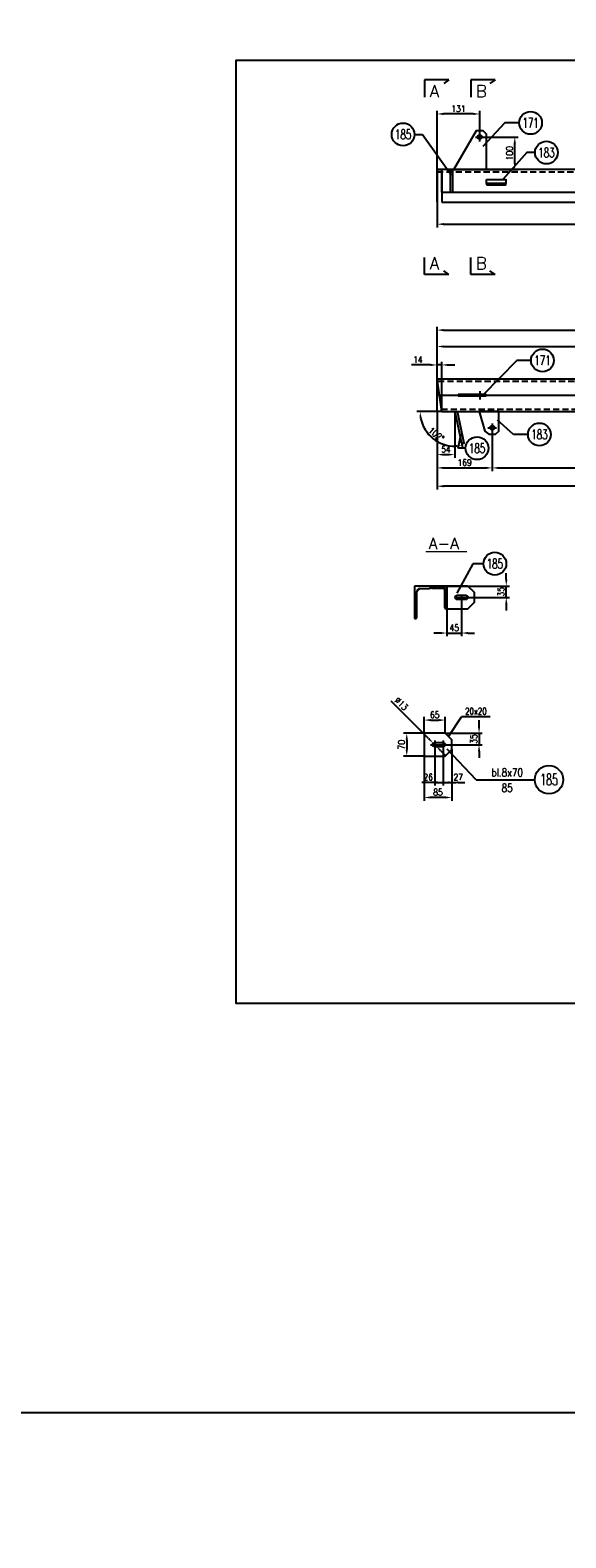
# Model space of a CAD drawing. Header units: millimetres. Extents: x -34919 to 306996, y -293018 to -145733.
# Tile 205 of 256: x 83477 to 85123, y -197726 to -193091. Entities that reach past the tile are written whole.
import ezdxf
from ezdxf.enums import TextEntityAlignment as Align

# ---------------------------------------------------------------- set-up
doc = ezdxf.new("R2010")
doc.units = ezdxf.units.MM
doc.header["$LTSCALE"] = 3
doc.linetypes.add('DASHDOT', pattern=[25.4, 12.7, -6.35, 0, -6.35])
doc.linetypes.add('HIDDEN', pattern=[9.525, 6.35, -3.175])
for name, color, linetype in [('1_Słupy', 1, 'Continuous'), ('CIENKA', 4, 'Continuous'), ('K-wypełnienia', 8, 'Continuous'), ('oznaczenia', 4, 'Continuous'), ('poziome 1', 7, 'Continuous'), ('PROFILE', 2, 'Continuous'), ('Prz', 5, 'Continuous'), ('slupki', 7, 'Continuous'), ('stezenia', 4, 'Continuous')]:
    doc.layers.add(name, color=color, linetype=linetype)
doc.layers.add('OPISY', color=2, linetype='Continuous', lineweight=13)
doc.layers.add('SIATKA', color=5, linetype='Continuous', lineweight=18)
doc.styles.add('NOVE3', font='romans.shx', dxfattribs={"width": 0.7})
doc.styles.add('R20', font='romans.shx', dxfattribs={"width": 0.85})
doc.styles.add('R40', font='romans.shx', dxfattribs={"width": 0.8, "height": 40})
doc.styles.add('R50', font='romans.shx', dxfattribs={"width": 0.85, "height": 50})
doc.styles.add('ROMANS', font='romans.shx')
doc.styles.add('WYMIAR1', font='ROMANS.shx', dxfattribs={"width": 0.7, "oblique": 15})
doc.styles.add('WYMIARY', font='ROMANS.shx', dxfattribs={"width": 0.75, "oblique": 15})
doc.dimstyles.new('NORM20', dxfattribs={"dimscale": 20, "dimtxt": 2, "dimasz": 1.5, "dimexe": 1, "dimexo": 1, "dimgap": 1, "dimtad": 1, "dimdec": 0, "dimzin": 0, "dimdsep": 46, "dimtxsty": 'WYMIAR1', "dimcen": 1.5, "dimclrd": 4, "dimclre": 4, "dimclrt": 3, "dimadec": 0, "dimazin": 0, "dimtfac": 1, "dimtdec": 0, "dimtmove": 2, "dimatfit": 3, "dimfxl": 1, "dimtolj": 1, "dimtzin": 0, "dimarcsym": 0})
doc.dimstyles.new('Skala 1_10', dxfattribs={"dimscale": 10, "dimtxt": 2, "dimasz": 2, "dimexe": 1, "dimexo": 0, "dimtad": 1, "dimdec": 0, "dimdsep": 46, "dimtxsty": 'R20', "dimcen": 0, "dimclrd": 4, "dimclre": 4, "dimclrt": 3, "dimadec": 0, "dimazin": 0, "dimtfac": 1, "dimtdec": 0, "dimtix": 1, "dimtmove": 0, "dimatfit": 2, "dimfxl": 1, "dimtolj": 1, "dimtzin": 0, "dimarcsym": 0})
pattern_1 = [(45, (-4329.069, -193330.432), (-6.7351921, 6.7351921), []), (45, (-4324.579, -193330.432), (-6.7351921, 6.7351921), [])]

# ---------------------------------------------------------------- blocks, each defined once
blk = doc.blocks.new('*D1323')
at = {"layer": 'Defpoints', "color": 0, "transparency": 16777216}
for p in [(84727, -194263.5), (84896.3, -194313.5, 0), (84896.3, -194436.8)]:
    blk.add_point(p, dxfattribs=at)
at = {"layer": 'SIATKA', "color": 4, "lineweight": -2, "transparency": 16777216}
for p, q in [((84727, -194263.5), (84727, -194446.8)), ((84896.3, -194313.5), (84896.3, -194446.8)), ((84747, -194436.8), (84876.3, -194436.8))]:
    blk.add_line(p, q, dxfattribs=at)
at = {"layer": 'SIATKA', "color": 4, "transparency": 16777216}
for points in [[(84747, -194433.4), (84747, -194440.1), (84727, -194436.8)], [(84876.3, -194433.4), (84876.3, -194440.1), (84896.3, -194436.8)]]:
    blk.add_solid(points, dxfattribs=at)
at = {"layer": 'SIATKA', "color": 3, "transparency": 16777216, "insert": (84811.7, -194420.5), "char_height": 20, "attachment_point": 5, "style": 'R20'}
blk.add_mtext('\\A1;169', dxfattribs=at)
blk = doc.blocks.new('*D1324')
at = {"layer": 'Defpoints', "color": 0, "transparency": 16777216}
for p in [(87669, -194013.2), (87669, -194163.5, 0), (84727, -194263.5)]:
    blk.add_point(p, dxfattribs=at)
at = {"layer": 'SIATKA', "color": 4, "lineweight": -2, "transparency": 16777216}
for p, q in [((84727, -194263.5), (84727, -194003.2)), ((87669, -194163.5), (87669, -194003.2)), ((84747, -194013.2), (87649, -194013.2))]:
    blk.add_line(p, q, dxfattribs=at)
at = {"layer": 'SIATKA', "color": 4, "transparency": 16777216}
for points in [[(84747, -194009.8), (84747, -194016.5), (84727, -194013.2)], [(87649, -194009.8), (87649, -194016.5), (87669, -194013.2)]]:
    blk.add_solid(points, dxfattribs=at)
at = {"layer": 'SIATKA', "color": 3, "transparency": 16777216, "insert": (86198, -193996.9), "char_height": 20, "attachment_point": 5, "style": 'R20'}
blk.add_mtext('\\A1;4426', dxfattribs=at)
blk = doc.blocks.new('*D1325')
at = {"layer": 'Defpoints', "color": 0, "transparency": 16777216}
for p in [(86878, -194063.6), (84727, -194163.5), (86878, -194183.3, 0)]:
    blk.add_point(p, dxfattribs=at)
at = {"layer": 'SIATKA', "color": 4, "lineweight": -2, "transparency": 16777216}
for p, q in [((84727, -194163.5), (84727, -194053.6)), ((86878, -194183.3), (86878, -194053.6)), ((84747, -194063.6), (86858, -194063.6))]:
    blk.add_line(p, q, dxfattribs=at)
at = {"layer": 'SIATKA', "color": 4, "transparency": 16777216}
for points in [[(84747, -194060.3), (84747, -194066.9), (84727, -194063.6)], [(86858, -194060.3), (86858, -194066.9), (86878, -194063.6)]]:
    blk.add_solid(points, dxfattribs=at)
at = {"layer": 'SIATKA', "color": 3, "transparency": 16777216, "insert": (85802.5, -194047.4), "char_height": 20, "attachment_point": 5, "style": 'R20'}
blk.add_mtext('\\A1;2151', dxfattribs=at)
blk = doc.blocks.new('*D1327')
at = {"layer": 'Defpoints', "color": 0, "transparency": 16777216}
for p in [(84781.1, -194263.5, 0), (84727, -194297.8), (84781.1, -194396)]:
    blk.add_point(p, dxfattribs=at)
at = {"layer": 'SIATKA', "color": 4, "lineweight": -2, "transparency": 16777216}
for p, q in [((84781.1, -194263.5), (84781.1, -194406)), ((84727, -194297.8), (84727, -194406)), ((84747, -194396), (84761.1, -194396))]:
    blk.add_line(p, q, dxfattribs=at)
at = {"layer": 'SIATKA', "color": 4, "transparency": 16777216}
for points in [[(84747, -194392.6), (84747, -194399.3), (84727, -194396)], [(84761.1, -194392.6), (84761.1, -194399.3), (84781.1, -194396)]]:
    blk.add_solid(points, dxfattribs=at)
at = {"layer": 'SIATKA', "color": 3, "transparency": 16777216, "insert": (84754.1, -194379.7), "char_height": 20, "attachment_point": 5, "style": 'R20'}
blk.add_mtext('\\A1;54', dxfattribs=at)
blk = doc.blocks.new('*D1331')
at = {"layer": 'Defpoints', "color": 0, "transparency": 16777216}
for p in [(84757.1, -194800, 0), (84782.6, -194835), (84939.6, -194800)]:
    blk.add_point(p, dxfattribs=at)
at = {"layer": 'SIATKA', "color": 4, "lineweight": -2, "transparency": 16777216}
for p, q in [((84939.6, -194780), (84939.6, -194760)), ((84757.1, -194800), (84949.6, -194800)), ((84782.6, -194835), (84949.6, -194835)), ((84939.6, -194835), (84939.6, -194800)), ((84939.6, -194855), (84939.6, -194875))]:
    blk.add_line(p, q, dxfattribs=at)
at = {"layer": 'SIATKA', "color": 4, "transparency": 16777216}
for points in [[(84936.3, -194780), (84943, -194780), (84939.6, -194800)], [(84936.3, -194855), (84943, -194855), (84939.6, -194835)]]:
    blk.add_solid(points, dxfattribs=at)
at = {"layer": 'SIATKA', "color": 3, "transparency": 16777216, "insert": (84923.4, -194817.5), "char_height": 20, "attachment_point": 5, "rotation": 90, "style": 'R20'}
blk.add_mtext('\\A1;35', dxfattribs=at)
blk = doc.blocks.new('*D1332')
at = {"layer": 'Defpoints', "color": 0, "transparency": 16777216}
for p in [(84802.1, -194828.5), (84757.1, -194870), (84802.1, -194944.4)]:
    blk.add_point(p, dxfattribs=at)
at = {"layer": 'SIATKA', "color": 4, "lineweight": -2, "transparency": 16777216}
for p, q in [((84802.1, -194828.5), (84802.1, -194954.4)), ((84757.1, -194870), (84757.1, -194954.4)), ((84737.1, -194944.4), (84717.1, -194944.4)), ((84757.1, -194944.4), (84802.1, -194944.4)), ((84822.1, -194944.4), (84842.1, -194944.4))]:
    blk.add_line(p, q, dxfattribs=at)
at = {"layer": 'SIATKA', "color": 4, "transparency": 16777216}
for points in [[(84737.1, -194941.1), (84737.1, -194947.7), (84757.1, -194944.4)], [(84822.1, -194941.1), (84822.1, -194947.7), (84802.1, -194944.4)]]:
    blk.add_solid(points, dxfattribs=at)
at = {"layer": 'SIATKA', "color": 3, "transparency": 16777216, "insert": (84779.6, -194928.2), "char_height": 20, "attachment_point": 5, "style": 'R20'}
blk.add_mtext('\\A1;45', dxfattribs=at)
blk = doc.blocks.new('*D1333')
at = {"layer": 'Defpoints', "color": 0, "transparency": 16777216}
for p in [(84752.1, -195212), (84687.6, -195252.6, 0), (84752.1, -195252.6)]:
    blk.add_point(p, dxfattribs=at)
at = {"layer": 'SIATKA', "color": 4, "lineweight": -2, "transparency": 16777216}
for p, q in [((84687.6, -195252.6), (84687.6, -195202)), ((84707.6, -195212), (84732.1, -195212)), ((84752.1, -195252.6), (84752.1, -195202))]:
    blk.add_line(p, q, dxfattribs=at)
at = {"layer": 'SIATKA', "color": 4, "transparency": 16777216}
for points in [[(84707.6, -195208.7), (84707.6, -195215.4), (84687.6, -195212)], [(84732.1, -195208.7), (84732.1, -195215.4), (84752.1, -195212)]]:
    blk.add_solid(points, dxfattribs=at)
at = {"layer": 'SIATKA', "color": 3, "transparency": 16777216, "insert": (84719.8, -195195.8), "char_height": 20, "attachment_point": 5, "style": 'R20'}
blk.add_mtext('\\A1;65', dxfattribs=at)
blk = doc.blocks.new('*D1334')
at = {"layer": 'Defpoints', "color": 0, "transparency": 16777216}
for p in [(84719.6, -195300.6), (84745.6, -195300.6), (84745.6, -195403.5)]:
    blk.add_point(p, dxfattribs=at)
at = {"layer": 'SIATKA', "color": 4, "lineweight": -2, "transparency": 16777216}
for p, q in [((84719.6, -195300.6), (84719.6, -195413.5)), ((84745.6, -195300.6), (84745.6, -195413.5)), ((84699.6, -195403.5), (84679.6, -195403.5)), ((84719.6, -195403.5), (84745.6, -195403.5)), ((84765.6, -195403.5), (84785.6, -195403.5))]:
    blk.add_line(p, q, dxfattribs=at)
at = {"layer": 'SIATKA', "color": 4, "transparency": 16777216}
for points in [[(84699.6, -195400.2), (84699.6, -195406.8), (84719.6, -195403.5)], [(84765.6, -195400.2), (84765.6, -195406.8), (84745.6, -195403.5)]]:
    blk.add_solid(points, dxfattribs=at)
at = {"layer": 'SIATKA', "color": 3, "transparency": 16777216, "insert": (84699.6, -195387.2), "char_height": 20, "attachment_point": 5, "style": 'R20'}
blk.add_mtext('\\A1;26', dxfattribs=at)
blk = doc.blocks.new('*D1335')
at = {"layer": 'Defpoints', "color": 0, "transparency": 16777216}
for p in [(84745.6, -195300.6), (84772.1, -195302.6), (84772.1, -195403.5)]:
    blk.add_point(p, dxfattribs=at)
at = {"layer": 'SIATKA', "color": 4, "lineweight": -2, "transparency": 16777216}
for p, q in [((84745.6, -195300.6), (84745.6, -195413.5)), ((84772.1, -195302.6), (84772.1, -195413.5)), ((84725.6, -195403.5), (84705.6, -195403.5)), ((84745.6, -195403.5), (84772.1, -195403.5)), ((84792.1, -195403.5), (84812.1, -195403.5))]:
    blk.add_line(p, q, dxfattribs=at)
at = {"layer": 'SIATKA', "color": 4, "transparency": 16777216}
for points in [[(84725.6, -195400.2), (84725.6, -195406.8), (84745.6, -195403.5)], [(84792.1, -195400.2), (84792.1, -195406.8), (84772.1, -195403.5)]]:
    blk.add_solid(points, dxfattribs=at)
at = {"layer": 'SIATKA', "color": 3, "transparency": 16777216, "insert": (84792.1, -195387.2), "char_height": 20, "attachment_point": 5, "style": 'R20'}
blk.add_mtext('\\A1;27', dxfattribs=at)
blk = doc.blocks.new('*D1336')
at = {"layer": 'Defpoints', "color": 0, "transparency": 16777216}
for p in [(84752.1, -195252.6), (84758.6, -195287.6), (84855.9, -195287.6)]:
    blk.add_point(p, dxfattribs=at)
at = {"layer": 'SIATKA', "color": 4, "lineweight": -2, "transparency": 16777216}
for p, q in [((84855.9, -195232.6), (84855.9, -195212.6)), ((84752.1, -195252.6), (84865.9, -195252.6)), ((84855.9, -195252.6), (84855.9, -195287.6)), ((84758.6, -195287.6), (84865.9, -195287.6)), ((84855.9, -195307.6), (84855.9, -195327.6))]:
    blk.add_line(p, q, dxfattribs=at)
at = {"layer": 'SIATKA', "color": 4, "transparency": 16777216}
for points in [[(84852.6, -195232.6), (84859.2, -195232.6), (84855.9, -195252.6)], [(84852.6, -195307.6), (84859.2, -195307.6), (84855.9, -195287.6)]]:
    blk.add_solid(points, dxfattribs=at)
at = {"layer": 'SIATKA', "color": 3, "lineweight": 0, "transparency": 16777216, "insert": (84839.7, -195270.1), "char_height": 20, "attachment_point": 5, "rotation": 90, "style": 'R20'}
blk.add_mtext('\\A1;35', dxfattribs=at)
blk = doc.blocks.new('*D1337')
at = {"layer": 'Defpoints', "color": 0, "transparency": 16777216}
for p in [(84687.6, -195252.6, 0), (84633.8, -195322.6), (84687.6, -195322.6)]:
    blk.add_point(p, dxfattribs=at)
at = {"layer": 'SIATKA', "color": 4, "lineweight": -2, "transparency": 16777216}
for p, q in [((84687.6, -195252.6), (84623.8, -195252.6)), ((84633.8, -195272.6), (84633.8, -195302.6)), ((84687.6, -195322.6), (84623.8, -195322.6))]:
    blk.add_line(p, q, dxfattribs=at)
at = {"layer": 'SIATKA', "color": 4, "transparency": 16777216}
for points in [[(84630.4, -195272.6), (84637.1, -195272.6), (84633.8, -195252.6)], [(84630.4, -195302.6), (84637.1, -195302.6), (84633.8, -195322.6)]]:
    blk.add_solid(points, dxfattribs=at)
at = {"layer": 'SIATKA', "color": 3, "transparency": 16777216, "insert": (84617.5, -195287.6), "char_height": 20, "attachment_point": 5, "rotation": 90, "style": 'R20'}
blk.add_mtext('\\A1;70', dxfattribs=at)
blk = doc.blocks.new('*D1338')
at = {"layer": 'Defpoints', "color": 0, "transparency": 16777216}
for p in [(84772.1, -195302.6), (84687.6, -195322.6), (84687.6, -195449.9)]:
    blk.add_point(p, dxfattribs=at)
at = {"layer": 'SIATKA', "color": 4, "lineweight": -2, "transparency": 16777216}
for p, q in [((84772.1, -195302.6), (84772.1, -195459.9)), ((84687.6, -195322.6), (84687.6, -195459.9)), ((84752.1, -195449.9), (84707.6, -195449.9))]:
    blk.add_line(p, q, dxfattribs=at)
at = {"layer": 'SIATKA', "color": 4, "transparency": 16777216}
for points in [[(84707.6, -195446.5), (84707.6, -195453.2), (84687.6, -195449.9)], [(84752.1, -195446.5), (84752.1, -195453.2), (84772.1, -195449.9)]]:
    blk.add_solid(points, dxfattribs=at)
at = {"layer": 'SIATKA', "color": 3, "transparency": 16777216, "insert": (84729.8, -195433.6), "char_height": 20, "attachment_point": 5, "style": 'R20'}
blk.add_mtext('\\A1;85', dxfattribs=at)
blk = doc.blocks.new('*D1339')
at = {"layer": 'Defpoints', "color": 0, "transparency": 16777216}
for p in [(84715, -195283), (84724.2, -195292.2)]:
    blk.add_point(p, dxfattribs=at)
at = {"layer": 'SIATKA', "color": 4, "lineweight": -2, "transparency": 16777216}
for p, q in [((84700.9, -195268.8), (84586.3, -195153.4)), ((84724.2, -195292.2), (84715, -195283)), ((84738.3, -195306.4), (84752.4, -195320.6))]:
    blk.add_line(p, q, dxfattribs=at)
at = {"layer": 'SIATKA', "color": 4, "transparency": 16777216}
for points in [[(84703.3, -195266.5), (84698.5, -195271.2), (84715, -195283)], [(84740.6, -195304.1), (84735.9, -195308.8), (84724.2, -195292.2)]]:
    blk.add_solid(points, dxfattribs=at)
at = {"layer": 'SIATKA', "color": 3, "transparency": 16777216, "insert": (84617.4, -195161.6), "char_height": 20, "attachment_point": 5, "rotation": 314.8062, "style": 'R20'}
blk.add_mtext('\\A1;∅13', dxfattribs=at)
blk = doc.blocks.new('*D1582')
at = {"layer": 'Defpoints', "color": 0, "transparency": 16777216}
for p in [(84727, -194120.3), (84727, -194163.5), (84741.4, -194263.5, 0)]:
    blk.add_point(p, dxfattribs=at)
at = {"layer": 'SIATKA', "color": 4, "lineweight": -2, "transparency": 16777216}
for p, q in [((84707, -194120.3), (84648.6, -194120.3)), ((84727, -194163.5), (84727, -194110.3)), ((84741.4, -194120.3), (84727, -194120.3)), ((84741.4, -194263.5), (84741.4, -194110.3)), ((84761.4, -194120.3), (84781.4, -194120.3))]:
    blk.add_line(p, q, dxfattribs=at)
at = {"layer": 'SIATKA', "color": 4, "transparency": 16777216}
for points in [[(84707, -194116.9), (84707, -194123.6), (84727, -194120.3)], [(84761.4, -194116.9), (84761.4, -194123.6), (84741.4, -194120.3)]]:
    blk.add_solid(points, dxfattribs=at)
at = {"layer": 'SIATKA', "color": 3, "transparency": 16777216, "insert": (84667.8, -194104), "char_height": 20, "attachment_point": 5, "style": 'R20'}
blk.add_mtext('\\A1;14', dxfattribs=at)
blk = doc.blocks.new('A$C0ED537D3')
at = {"layer": 'poziome 1', "color": 2, "extrusion": (0, 1, 0)}
blk.add_lwpolyline([(0, 0), (-50, 0)], dxfattribs=at)
at = {"layer": 'poziome 1', "color": 2, "extrusion": (-1, 0, 0)}
blk.add_lwpolyline([(3.5, 0), (0, 0)], dxfattribs=at)
for points, elevation in [([(0, 0), (100, 0)], -50), ([(95.5, 0), (17, 0)], -42)]:
    blk.add_lwpolyline(points, dxfattribs=dict(at, elevation=elevation))
at = {"layer": 'poziome 1', "color": 2, "extrusion": (0, 1, 0)}
for points, elevation in [([(-33, 0), (-4.5, 0)], -8), ([(-50, 0), (-46.5, 0)], -100)]:
    blk.add_lwpolyline(points, dxfattribs=dict(at, elevation=elevation))
at = {"layer": 'poziome 1', "color": 2, "extrusion": (0, 0, -1)}
for centre, radius, start, end in [((-4.5, -3.5), 4.5, 270, 0), ((-33, -17), 9, 90, 180), ((-46.5, -95.5), 4.5, 270, 0)]:
    blk.add_arc(centre, radius, start, end, dxfattribs=at)
blk = doc.blocks.new('*D1375')
at = {"layer": 'Defpoints', "color": 0, "transparency": 16777216}
for p in [(84727, -193348.7), (84858, -193419.6, 0), (84727, -193519.6)]:
    blk.add_point(p, dxfattribs=at)
at = {"layer": 'SIATKA', "color": 4, "lineweight": -2, "transparency": 16777216}
for p, q in [((84727, -193519.6), (84727, -193338.7)), ((84838, -193348.7), (84747, -193348.7)), ((84858, -193419.6), (84858, -193338.7))]:
    blk.add_line(p, q, dxfattribs=at)
at = {"layer": 'SIATKA', "color": 4, "transparency": 16777216}
for points in [[(84747, -193345.4), (84747, -193352.1), (84727, -193348.7)], [(84838, -193345.4), (84838, -193352.1), (84858, -193348.7)]]:
    blk.add_solid(points, dxfattribs=at)
at = {"layer": 'SIATKA', "color": 3, "transparency": 16777216, "insert": (84792.5, -193332.5), "char_height": 20, "attachment_point": 5, "style": 'R20'}
blk.add_mtext('\\A1;131', dxfattribs=at)
blk = doc.blocks.new('*D1583')
at = {"layer": 'Defpoints', "color": 0, "transparency": 16777216}
for p in [(84727, -194263.5), (87657, -194263.5, 0), (84727, -194493.1)]:
    blk.add_point(p, dxfattribs=at)
at = {"layer": 'SIATKA', "color": 4, "lineweight": -2, "transparency": 16777216}
for p, q in [((84727, -194263.5), (84727, -194503.1)), ((87657, -194263.5), (87657, -194503.1)), ((87637, -194493.1), (84747, -194493.1))]:
    blk.add_line(p, q, dxfattribs=at)
at = {"layer": 'SIATKA', "color": 4, "transparency": 16777216}
for points in [[(84747, -194489.8), (84747, -194496.5), (84727, -194493.1)], [(87637, -194489.8), (87637, -194496.5), (87657, -194493.1)]]:
    blk.add_solid(points, dxfattribs=at)
at = {"layer": 'SIATKA', "color": 3, "transparency": 16777216, "insert": (86192, -194476.9), "char_height": 20, "attachment_point": 5, "style": 'R20'}
blk.add_mtext('\\A1;4414', dxfattribs=at)
blk = doc.blocks.new('*D1585')
at = {"layer": 'Defpoints', "color": 0, "transparency": 16777216}
for p in [(84741.4, -194263.5, 0), (84781.1, -194263.5, 0), (87362, -194263.5), (84692.9, -194323.1), (84802.1, -194360.7, 0)]:
    blk.add_point(p, dxfattribs=at)
at = {"layer": 'SIATKA', "color": 4, "lineweight": -2, "transparency": 16777216}
for p, q in [((84741.4, -194263.5), (84664.6, -194263.5)), ((84802.1, -194360.7), (84805.7, -194377.4))]:
    blk.add_line(p, q, dxfattribs=at)
blk.add_arc((84781.1, -194263.5), 106.5, 190.7717, 271.3805, dxfattribs=at)
at = {"layer": 'SIATKA', "color": 4, "transparency": 16777216}
for points in [[(84673.2, -194283.7), (84679.8, -194283.1), (84674.6, -194263.5)], [(84783.3, -194366.7), (84784.1, -194373.3), (84803.6, -194367.6)]]:
    blk.add_solid(points, dxfattribs=at)
at = {"layer": 'SIATKA', "color": 3, "transparency": 16777216, "insert": (84724.4, -194333.7), "char_height": 20, "attachment_point": 5, "rotation": 321.0761, "style": 'R20'}
blk.add_mtext('\\A1;102°', dxfattribs=at)
blk = doc.blocks.new('*D1376')
at = {"layer": 'Defpoints', "color": 0, "transparency": 16777216}
for p in [(84896.3, -194335.2), (86853.3, -194335.2), (86853.3, -194436.8)]:
    blk.add_point(p, dxfattribs=at)
at = {"layer": 'SIATKA', "color": 4, "lineweight": -2, "transparency": 16777216}
for p, q in [((84896.3, -194335.2), (84896.3, -194446.8)), ((86853.3, -194335.2), (86853.3, -194446.8)), ((84916.3, -194436.8), (86833.3, -194436.8))]:
    blk.add_line(p, q, dxfattribs=at)
at = {"layer": 'SIATKA', "color": 4, "transparency": 16777216}
for points in [[(84916.3, -194433.4), (84916.3, -194440.1), (84896.3, -194436.8)], [(86833.3, -194433.4), (86833.3, -194440.1), (86853.3, -194436.8)]]:
    blk.add_solid(points, dxfattribs=at)
at = {"layer": 'SIATKA', "color": 3, "transparency": 16777216, "insert": (85874.8, -194420.5), "char_height": 20, "attachment_point": 5, "style": 'R20'}
blk.add_mtext('\\A1;1957', dxfattribs=at)
blk = doc.blocks.new('*D1657')
at = {"layer": 'Defpoints', "color": 0, "transparency": 16777216}
for p in [(84845, -193419.7, 0), (84965.7, -193419.7), (84756.3, -193519.6, 0)]:
    blk.add_point(p, dxfattribs=at)
at = {"layer": 'stezenia', "color": 4, "lineweight": -2, "transparency": 16777216}
for p, q in [((84845, -193419.7), (84975.7, -193419.7)), ((84965.7, -193499.6), (84965.7, -193439.7)), ((84756.3, -193519.6), (84975.7, -193519.6))]:
    blk.add_line(p, q, dxfattribs=at)
at = {"layer": 'stezenia', "color": 4, "transparency": 16777216}
for points in [[(84962.4, -193439.7), (84969.1, -193439.7), (84965.7, -193419.7)], [(84962.4, -193499.6), (84969.1, -193499.6), (84965.7, -193519.6)]]:
    blk.add_solid(points, dxfattribs=at)
at = {"layer": 'stezenia', "color": 3, "transparency": 16777216, "insert": (84949.5, -193469.7), "char_height": 20, "attachment_point": 5, "rotation": 90, "style": 'R20'}
blk.add_mtext('\\A1;100', dxfattribs=at)
blk = doc.blocks.new('*D1660')
at = {"layer": 'Defpoints', "color": 0, "transparency": 16777216}
for p in [(84727, -193619.6), (87657, -193619.6, 0), (87657, -193687.6)]:
    blk.add_point(p, dxfattribs=at)
at = {"layer": 'SIATKA', "color": 4, "lineweight": -2, "transparency": 16777216}
for p, q in [((84727, -193619.6), (84727, -193697.6)), ((87657, -193619.6), (87657, -193697.6)), ((84747, -193687.6), (87637, -193687.6))]:
    blk.add_line(p, q, dxfattribs=at)
at = {"layer": 'SIATKA', "color": 4, "transparency": 16777216}
for points in [[(84747, -193684.2), (84747, -193690.9), (84727, -193687.6)], [(87637, -193684.2), (87637, -193690.9), (87657, -193687.6)]]:
    blk.add_solid(points, dxfattribs=at)
at = {"layer": 'SIATKA', "color": 3, "transparency": 16777216, "insert": (86192, -193671.3), "char_height": 20, "attachment_point": 5, "style": 'R20'}
blk.add_mtext('\\A1;4414', dxfattribs=at)

msp = doc.modelspace()

# ---------------------------------------------------------------- hatches: boundary and pattern name
at = {"layer": 'slupki'}
h = msp.add_hatch(dxfattribs=at)
h.set_pattern_fill('ANSI32', angle=360)
h.set_pattern_definition(pattern_1)
edge = h.paths.add_edge_path()
edge.add_line((84707.078, -194799.987), (84657.078, -194799.987))
edge = h.paths.add_edge_path()
edge.add_line((84674.078, -194807.987), (84702.578, -194807.987))
edge = h.paths.add_edge_path()
edge.add_line((84665.078, -194895.487), (84665.078, -194816.987))
edge = h.paths.add_edge_path()
edge.add_line((84657.078, -194799.987), (84657.078, -194899.987))
edge = h.paths.add_edge_path()
edge.add_ellipse((84674.078, -194816.987), major_axis=(0, 9), ratio=1, start_angle=360, end_angle=450, ccw=False)
edge = h.paths.add_edge_path()
edge.add_ellipse((84660.578, -194895.487), major_axis=(0, 4.5), ratio=1, start_angle=180, end_angle=270, ccw=False)
edge = h.paths.add_edge_path()
edge.add_line((84657.078, -194899.987), (84660.578, -194899.987))
edge = h.paths.add_edge_path()
edge.add_ellipse((84702.578, -194803.487), major_axis=(0, 4.5), ratio=1, start_angle=180, end_angle=270, ccw=False)
edge = h.paths.add_edge_path()
edge.add_line((84707.078, -194803.487), (84707.078, -194799.987))
h = msp.add_hatch(dxfattribs=at)
h.set_pattern_fill('ANSI32', angle=360)
h.set_pattern_definition(pattern_1)
h.paths.add_polyline_path([(84707.45, -194799.987, 0.53206336), (84712.166, -194806.987), (84744.989, -194806.987, -0.41421356), (84750.078, -194812.076), (84750.078, -194864.899, 0.53206336), (84757.078, -194869.615), (84757.078, -194799.987)])

# ---------------------------------------------------------------- linework, layer by layer
at = {"color": 1}
for p, q in [((84763.345, -193244.125, 0), (84688.527, -193244.125, 0)), ((84688.527, -193244.125, 0), (84688.527, -193296.801, 0)), ((84763.345, -193244.125, 0), (84747.745, -193254.923, 0)), ((84905.066, -193244.125, 0), (84830.248, -193244.125, 0)), ((84830.248, -193244.125, 0), (84830.248, -193296.801, 0)), ((84905.066, -193244.125, 0), (84889.466, -193254.923, 0)), ((84688.527, -193842.169, 0), (84688.527, -193789.493, 0)), ((84830.248, -193842.169, 0), (84830.248, -193789.493, 0)), ((84763.345, -193842.169, 0), (84688.527, -193842.169, 0)), ((84763.345, -193842.169, 0), (84747.745, -193831.37, 0)), ((84905.066, -193842.169, 0), (84830.248, -193842.169, 0)), ((84905.066, -193842.169, 0), (84889.466, -193831.37, 0))]:
    msp.add_line(p, q, dxfattribs=at)
at = {"color": 4}
for p, q in [((84657.53, -193411.694, 0), (84682.338, -193411.694, 0)), ((85028.041, -193467.435, 0), (85003.233, -193467.435, 0)), ((84847.004, -195395.284, 0), (85027.121, -195395.284, 0))]:
    msp.add_line(p, q, dxfattribs=at)
at = {"color": 6, "elevation": 0}
for points in [[(84778.044, -193519.63), (84848.044, -193399.721), (84848.044, -193399.721), (84868.044, -193399.721), (84878.044, -193409.721), (84878.044, -193519.63), (84778.044, -193519.63)], [(84781.145, -194263.467), (84802.088, -194360.726), (84810.161, -194360.726), (84789.218, -194263.467)], [(84916.307, -194263.467), (84856.307, -194263.467), (84873.857, -194323.771), (84886.307, -194333.467), (84906.307, -194333.467), (84916.307, -194323.467), (84916.307, -194263.467)]]:
    msp.add_lwpolyline(points, dxfattribs=at)
at = {"color": 4, "elevation": 0}
for points in [[(84682.338, -193411.694), (84770.766, -193536.501)], [(85003.233, -193467.435), (84929.257, -193550.63)]]:
    msp.add_lwpolyline(points, dxfattribs=at)
at = {"color": 6, "elevation": 0}
for points in [[(84767.145, -193589.63), (84775.218, -193589.63), (84775.218, -193519.63), (84767.145, -193519.63)], [(84878.307, -193550.63), (84938.307, -193550.63), (84938.307, -193562.63), (84878.307, -193562.63)], [(84878.307, -193566.63), (84938.307, -193566.63), (84938.307, -193562.63), (84878.307, -193562.63)], [(84821.578, -194799.987), (84757.078, -194799.987), (84757.078, -194869.987), (84821.578, -194869.987), (84841.578, -194849.987), (84841.578, -194819.987)], [(84752.086, -195252.616), (84687.586, -195252.616), (84687.586, -195322.616), (84752.086, -195322.616), (84772.086, -195302.616), (84772.086, -195272.616)]]:
    msp.add_lwpolyline(points, close=True, dxfattribs=at)
for points in [[(84789.078, -194828.487), (84815.078, -194828.487, -1), (84815.078, -194841.487), (84789.078, -194841.487, -1)], [(84719.586, -195281.116), (84745.586, -195281.116, -1), (84745.586, -195294.116), (84719.586, -195294.116, -1)]]:
    msp.add_lwpolyline(points, format="xyb", close=True, dxfattribs=at)
at = {"color": 4}
for centre in [(85014.291, -193376.091, 0), (84622.53, -193411.694, 0), (85063.041, -193467.435, 0), (85050.759, -194106.288, 0), (85041.366, -194333.946, 0), (84849.739, -194376.292, 0), (84904.483, -194731.302, 0)]:
    msp.add_circle(centre, 35, dxfattribs=at)
at = {"color": 6}
for centre in [(84858.044, -193419.721, 0), (84896.307, -194313.467, 0)]:
    msp.add_circle(centre, 6.5, dxfattribs=at)
at = {"layer": 'CIENKA', "linetype": 'Continuous'}
for p, q in [((84979.291, -193376.091, 0), (84935.088, -193376.091, 0)), ((85015.759, -194106.288, 0), (84971.556, -194106.288, 0)), ((85006.366, -194333.946, 0), (84962.163, -194333.946, 0)), ((84814.739, -194376.292, 0), (84792.116, -194376.292, 0)), ((84869.483, -194731.302, 0), (84837.301, -194731.302, 0)), ((84847.004, -195395.284, 0), (84757.653, -195301.818, 0))]:
    msp.add_line(p, q, dxfattribs=at)
at = {"layer": 'CIENKA', "linetype": 'Continuous', "elevation": 0, "flags": 128}
for points in [[(84935.088, -193376.091), (84867.976, -193448.381)], [(84971.556, -194106.288), (84867.534, -194213.467)], [(84792.116, -194376.292), (84800.912, -194332.332)], [(84962.163, -194333.946), (84912.239, -194289.986)], [(84837.301, -194731.302), (84788.055, -194822.151)]]:
    msp.add_lwpolyline(points, dxfattribs=at)
at = {"layer": 'K-wypełnienia', "color": 1, "linetype": 'Continuous'}
msp.add_circle((85070.687, -195395.284, 0), 43.566, dxfattribs=at)
at = {"layer": 'OPISY', "color": 1, "elevation": 0, "flags": 128}
msp.add_lwpolyline([(84818.252, -194694.887), (84692.023, -194694.887)], dxfattribs=at)
at = {"layer": 'oznaczenia'}
msp.add_line((84890.476, -195201.885, 0), (84802.238, -195201.885, 0), dxfattribs=at)
at = {"layer": 'poziome 1', "color": 2, "elevation": 0}
msp.add_lwpolyline([(84757.078, -194799.987), (84707.078, -194799.987), (84707.078, -194801.899, 0.41421356), (84712.166, -194806.987), (84744.989, -194806.987, -0.41421356), (84750.078, -194812.076), (84750.078, -194864.899, 0.41421356), (84755.166, -194869.987), (84757.078, -194869.987)], format="xyb", close=True, dxfattribs=at)
at = {"layer": 'PROFILE', "color": 2, "linetype": 'Continuous'}
for p, q in [((87362.032, -193519.63, 0), (84727.044, -193519.63, 0)), ((84741.429, -193589.63, 0), (87362.032, -193589.63, 0)), ((84741.429, -193589.63, 0), (84741.429, -193619.63, 0)), ((84741.429, -193619.63, 0), (87362.032, -193619.63, 0)), ((84727.044, -194163.467), (87362.032, -194163.467, 0)), ((84741.429, -194263.467, 0), (84727.044, -194163.467, 0)), ((84741.429, -194263.467), (87362.032, -194263.467, 0))]:
    msp.add_line(p, q, dxfattribs=at)
at = {"layer": 'Prz', "elevation": 0}
msp.add_lwpolyline([(88209.285, -196083.303), (84109.285, -196083.303), (84109.285, -193183.303), (88209.285, -193183.303)], close=True, dxfattribs=at)
at = {"layer": 'SIATKA', "color": 3}
msp.add_line((84767.145, -193519.63, 0), (84767.145, -193589.63, 0), dxfattribs=at)
at = {"layer": 'SIATKA', "color": 3, "const_width": 7, "elevation": 0}
msp.add_lwpolyline([(84741.429, -193589.63), (84741.429, -193519.63), (84727.044, -193519.63), (84727.044, -193619.63)], dxfattribs=at)
at = {"layer": 'SIATKA', "color": 6, "elevation": 0}
msp.add_lwpolyline([(84878.044, -194210.467), (84792.044, -194210.467), (84792.044, -194216.467), (84878.044, -194216.467)], close=True, dxfattribs=at)
at = {"layer": 'slupki', "linetype": 'HIDDEN'}
for p, q in [((84730.044, -194170.467), (87362.032, -194170.467, 0)), ((84740.422, -194256.467), (87362.032, -194256.467, 0))]:
    msp.add_line(p, q, dxfattribs=at)
at = {"layer": 'slupki', "color": 3, "ltscale": 0.5}
msp.add_line((84727.044, -194213.467, 0), (87362.032, -194213.467, 0), dxfattribs=at)
at = {"layer": 'slupki', "color": 4, "linetype": 'DASHDOT', "elevation": 0, "flags": 128}
for points in [[(84845.044, -193419.721), (84871.044, -193419.721)], [(84858.044, -193433.114), (84858.044, -193407.114)], [(84858.044, -194200.467), (84858.044, -194226.467)], [(84883.307, -194313.467), (84909.307, -194313.467)], [(84896.307, -194300.467), (84896.307, -194326.467)], [(84706.586, -195287.616), (84732.586, -195287.616)], [(84719.586, -195274.616), (84719.586, -195300.616)], [(84732.586, -195287.616), (84758.586, -195287.616)], [(84745.586, -195274.616), (84745.586, -195300.616)]]:
    msp.add_lwpolyline(points, dxfattribs=at)
at = {"layer": 'slupki', "linetype": 'HIDDEN', "elevation": 0}
msp.add_lwpolyline([(84727.044, -193526.63), (87362.032, -193526.63)], dxfattribs=at)
at = {"layer": 'stezenia', "color": 9}
msp.add_lwpolyline([(67799.362, -188687.74), (113314.032, -188687.74), (113314.032, -197342.005), (67799.362, -197342.005)], close=True, dxfattribs=at)

# ---------------------------------------------------------------- block references
at = {"layer": 'SIATKA', "color": 3, "xscale": -1}
msp.add_blockref('A$C0ED537D3', (84707.078, -194799.987, 0), dxfattribs=at)

# ---------------------------------------------------------------- texts
at = {"color": 3, "style": 'WYMIARY', "width": 0.65}
for s, p in [('171', (85014.291, -193376.091, 0)), ('185', (84622.53, -193411.694, 0)), ('183', (85063.041, -193467.435, 0)), ('171', (85050.759, -194106.288, 0)), ('183', (85041.366, -194333.946, 0)), ('185', (84849.739, -194376.292, 0)), ('185', (84904.483, -194731.302, 0))]:
    msp.add_text(s, height=30, dxfattribs=at).set_placement(p, align=Align.MIDDLE)
at = {"color": 20, "insert": (33837.901, -182331.101), "char_height": 300, "width": 16331.01415, "attachment_point": 1, "style": 'NOVE3'}
msp.add_mtext('{\\C1;Wytyczne montażowe\\P\\H0.83333x;\\C3;Podczas montażu należy bezwzględnie przestrzegać dopuszczalnych tolerancji z uwagi na ścisłe dopasowanie elementów amortyzujących ugięcia dźwigarów przekrycia auli.\\P\\H1.2x;\\C1;\\PZabezpieczenia antykorozyjne.\\C256;\\P\\H0.83333x;\\C3;Wszystkie elementy stalowe konstrukcji należy poddać ocynkowaniu ogniowemu.\\PKonstrukcje przeznaczone do cynkowania ogniowego powinny odpowiadać następującym warunkom:\\P\\pl900;^I1. Spoiny powinny być wykonane metodą półautomatyczną w osłonie gazów ochronnych. Nie zaleca się spawania elektrodą otuloną, ze względu na złą jakość powłoki cynkowej na spoinach.\\P^I2. Powierzchnia konstrukcji powinna być wolna od: zawalcowań, zgorzelin, odprysków po spawaniu, ostrych krawędzi, zanieczyszczeń farbami, olejami, emulsjami oraz innymi materiałami stosowanymi przy trasowaniu, znakowaniu, spawaniu, wierceniu itp. W przypadku spawania elektrodą należy dokładnie usunąć otulinę spawalniczą w celu zminimalizowania wad powłoki. Po ocynkowaniu uwydatnią się wady jakości powierzchni stali np. zawalcowania, rysy traserskie, zeszlifowania, pory, odpryski spawalnicze, wadliwe spoiny.\\P^I3. Elementy konstrukcyjne powinny posiadać odpowiednie otwory technologiczne do odpowietrzenia, swobodnego przepływu cynku zewnątrz i wewnątrz elementu oraz do podwieszenia (mogą być przyspawane uchwyty z blachy z otworami).\\P^I4. W przypadku powierzchni spawanych na zakładkę, spoina powinna być szczelna ze wszystkich stron (spawana na około), a nakładki szczelnie przylegać do konstrukcji. Przekroje skrzynkowe oraz powierzchnie nakładające się mogą powodować uszkodzenie konstrukcji - pękanie spoin.\\P^I5. Każdy element konstrukcyjny powinien składać się z jednego gatunku stali.\\P^I6. Konstrukcje nie powinny posiadać małych szczelin lub wnęk. Spoiny powinny być szczelne i zamknięte wokół elementu, ponieważ w przeciwnym przypadku mogą po cynkowaniu wylewać się z nich resztki topnika i kwasu pogarszając jakość powłoki (tzw. "krwawe wycieki").\\P^I7. Naddatek wymiarowy dla otworów pod śruby powinien wynosić 1 - 2 mm.\\PTermiczne oddziaływanie kąpieli cynkowej uwalnia w elementach naprężenia wewnętrzne, co może powodować odkształcenia. Szczególnie uwidacznia się to w elementach spawanych. Dotyczy to także dwuteowników spawanych, których odkształcenia po cynkowaniu mogą przekroczyć dopuszczalne normy, oraz nie usztywnionych arkuszy blach i otwartych kształtowników giętych.\\P\\C256;\\P\\pl0;\\H1.2x;\\C1;Malowanie konstrukcji.\\P\\H0.83333x;\\C3;Wszystkie elementy stalowe konstrukcji należy pomalować proszkowo na kolor RAL 9011}', dxfattribs=at)
at = {"layer": '1_Słupy', "color": 1, "style": 'ROMANS'}
for s, p in [('A', (84704.331, -193297.331, 0)), ('B', (84846.053, -193297.331, 0)), ('A', (84704.331, -193826.463, 0)), ('B', (84846.053, -193826.463, 0))]:
    msp.add_text(s, height=37.5, dxfattribs=at).set_placement(p)
at = {"layer": 'OPISY', "color": 1, "style": 'ROMANS'}
msp.add_text('A-A', height=35, dxfattribs=at).set_placement((84700.981, -194686.432, 0))
at = {"layer": 'OPISY', "width": 0.8}
for s, height, style, p in [('20x20', 20, 'R40', (84846.108, -195184.821, 0)), ('bl.8x70', 25, 'R50', (84942.275, -195373.071, 0)), ('85', 25, 'R50', (84942.275, -195420.673, 0))]:
    msp.add_text(s, height=height, dxfattribs=dict(at, style=style)).set_placement(p, align=Align.MIDDLE)
at = {"layer": 'OPISY', "color": 2, "style": 'R50', "width": 0.6}
msp.add_text('185', height=35, dxfattribs=at).set_placement((85071.079, -195395.075, 0), align=Align.MIDDLE)

# ---------------------------------------------------------------- dimensions: what is measured, and where the dimension line sits
at = {"layer": 'SIATKA', "color": 3}
for base, p1, p2, picture, middle in [((84727.044, -193348.749, 0), (84858.044, -193419.63, 0), (84727.044, -193519.63, 0), '*D1375', (84792.544, -193332.499, 0)), ((86853.307, -194436.773, 0), (84896.307, -194335.177, 0), (86853.307, -194335.177, 0), '*D1376', (85874.807, -194420.523, 0)), ((84802.078, -194944.404, 0), (84757.078, -194869.987, 0), (84802.078, -194828.487, 0), '*D1332', (84779.578, -194928.154, 0)), ((84687.585754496, -195449.855327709, -0.000000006), (84772.085754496, -195302.616252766, -0.000000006), (84687.585754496, -195322.616252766, -0.000000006), '*D1338', (84729.835754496, -195433.605327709, -0.000000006))]:
    dim = msp.add_linear_dim(base=base, p1=p1, p2=p2, dimstyle='Skala 1_10', dxfattribs=at)
    dim.commit()
    dim.dimension.update_dxf_attribs({"geometry": picture, "text_midpoint": middle})
for base, p1, p2, picture, middle in [((87657.044, -193687.579, 0), (84727.044, -193619.63, 0), (87657.044, -193619.63, 0), '*D1660', (86192.044, -193671.329, 0)), ((84727.044, -194493.144, 0), (87657.044, -194263.467, 0), (84727.044, -194263.467, 0), '*D1583', (86192.044, -194476.894, 0))]:
    dim = msp.add_linear_dim(base=base, p1=p1, p2=p2, text='4414', dimstyle='Skala 1_10', dxfattribs=at)
    dim.commit()
    dim.dimension.update_dxf_attribs({"geometry": picture, "text_midpoint": middle})
at = {"layer": 'SIATKA', "color": 42}
dim = msp.add_linear_dim(base=(87669.044, -194013.162, 0), p1=(84727.044, -194263.467, 0), p2=(87669.044, -194163.467, 0), text='4426', dimstyle='Skala 1_10', dxfattribs=at)
dim.commit()
dim.dimension.update_dxf_attribs({"geometry": '*D1324', "text_midpoint": (86198.044, -193996.912, 0)})
for base, p1, p2, picture, middle in [((86878.044, -194063.61, 0), (84727.044, -194163.467, 0), (86878.044, -194183.275, 0), '*D1325', (85802.544, -194047.36, 0)), ((84896.307, -194436.773, 0), (84727.044, -194263.467, 0), (84896.307, -194313.467, 0), '*D1323', (84811.675, -194420.523, 0)), ((84781.145, -194395.973, 0), (84727.044, -194297.82, 0), (84781.145, -194263.467), '*D1327', (84754.094, -194379.723, 0))]:
    dim = msp.add_linear_dim(base=base, p1=p1, p2=p2, dimstyle='Skala 1_10', dxfattribs=at)
    dim.commit()
    dim.dimension.update_dxf_attribs({"geometry": picture, "text_midpoint": middle})
at = {"layer": 'SIATKA', "color": 3}
dim = msp.add_linear_dim(base=(84727.044, -194120.274, 0), p1=(84741.429, -194263.467, 0), p2=(84727.044, -194163.467, 0), dimstyle='Skala 1_10', dxfattribs=at)
dim.commit()
dim.dimension.update_dxf_attribs({"geometry": '*D1582', "text_midpoint": (84667.841, -194120.274, 0), "dimtype": 160})
dim = msp.add_angular_dim_2l(base=(84692.873, -194323.121), line1=((84741.429, -194263.467), (87362.032, -194263.467, 0)), line2=((84781.145, -194263.467), (84802.088, -194360.726)), dimstyle='Skala 1_10', dxfattribs=at)
dim.commit()
dim.dimension.update_dxf_attribs({"geometry": '*D1585', "text_midpoint": (84724.418, -194333.71, 0)})
dim = msp.add_linear_dim(base=(84939.626, -194799.987, 0), p1=(84782.578, -194834.987, 0), p2=(84757.078, -194799.987, 0), angle=90, dimstyle='Skala 1_10', dxfattribs=at)
dim.commit()
dim.dimension.update_dxf_attribs({"geometry": '*D1331', "text_midpoint": (84923.376, -194817.487, 0)})
dim = msp.add_diameter_dim_2p(p1=(84724.166, -195292.228, 0), p2=(84715.005, -195283.005, 0), dimstyle='Skala 1_10', dxfattribs=at)
dim.commit()
dim.dimension.update_dxf_attribs({"geometry": '*D1339', "text_midpoint": (84605.825, -195173.084, 0), "dimtype": 163})
dim = msp.add_linear_dim(base=(84752.085754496, -195212.03261235, -0.000000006), p1=(84687.585754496, -195252.616252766, 0.000000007), p2=(84752.085754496, -195252.616252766, -0.000000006), dimstyle='Skala 1_10', override={"dimtmove": 1}, dxfattribs=at)
dim.commit()
dim.dimension.update_dxf_attribs({"geometry": '*D1333', "text_midpoint": (84719.835754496, -195195.78261235, -0.000000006)})
at = {"layer": 'SIATKA', "color": 3, "lineweight": 0}
dim = msp.add_linear_dim(base=(84855.908, -195287.616, 0), p1=(84752.086, -195252.616, 0), p2=(84758.586, -195287.616, 0), angle=90, dimstyle='Skala 1_10', dxfattribs=at)
dim.commit()
dim.dimension.update_dxf_attribs({"geometry": '*D1336', "text_midpoint": (84839.658, -195270.116, 0)})
at = {"layer": 'SIATKA', "color": 3}
dim = msp.add_linear_dim(base=(84633.75, -195322.616, 0), p1=(84687.586, -195252.616, 0), p2=(84687.586, -195322.616, 0), angle=90, dimstyle='Skala 1_10', override={"dimtmove": 1}, dxfattribs=at)
dim.commit()
dim.dimension.update_dxf_attribs({"geometry": '*D1337', "text_midpoint": (84617.5, -195287.616, 0)})
for base, p1, p2, picture, middle in [((84745.586, -195403.493, 0), (84719.586, -195300.616, 0), (84745.586, -195300.616, 0), '*D1334', (84699.586, -195403.493, 0)), ((84772.085754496, -195403.493307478, -0.000000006), (84745.585754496, -195300.616252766, -0.000000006), (84772.085754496, -195302.616252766, -0.000000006), '*D1335', (84792.085754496, -195403.493307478, -0.000000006))]:
    dim = msp.add_linear_dim(base=base, p1=p1, p2=p2, dimstyle='Skala 1_10', override={"dimtmove": 1}, dxfattribs=at)
    dim.commit()
    dim.dimension.update_dxf_attribs({"geometry": picture, "text_midpoint": middle, "dimtype": 160})
at = {"layer": 'stezenia', "color": 3}
dim = msp.add_linear_dim(base=(84965.736, -193419.721, 0), p1=(84756.311, -193519.63, 0), p2=(84845.044, -193419.721, 0), angle=90, dimstyle='Skala 1_10', dxfattribs=at)
dim.commit()
dim.dimension.update_dxf_attribs({"geometry": '*D1657', "text_midpoint": (84949.486, -193469.675, 0)})

# ---------------------------------------------------------------- leaders
at = {"layer": 'oznaczenia'}
msp.add_leader([(84762.086, -195262.616, 0), (84802.238, -195201.885, 0)], dimstyle='NORM20', override={"dimscale": 10, "dimcen": 17687.954211}, dxfattribs=at)

doc.saveas('drawing.dxf')
